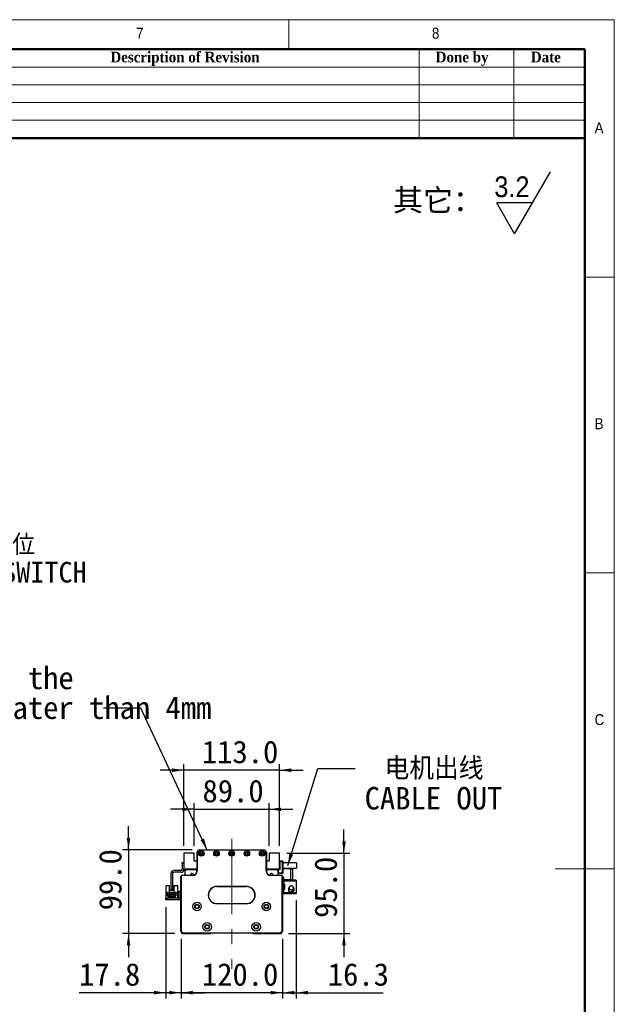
# Model space of a CAD drawing. Header units: millimetres. Extents: x 35 to 2905, y 35 to 2044.
# Tile 5 of 5: x 2201 to 2905, y 879 to 2044. Entities that reach past the tile are written whole.
import ezdxf

# ---------------------------------------------------------------- set-up
doc = ezdxf.new("R2010")
doc.units = ezdxf.units.MM
doc.header["$LTSCALE"] = 7
doc.linetypes.add('CENTERX2', pattern=[20.32, 12.7, -2.54, 2.54, -2.54])
doc.layers.add('DIMNS', color=7, linetype='Continuous')
doc.styles.add('SLDTEXTSTYLE0', font='arial.ttf', dxfattribs={"bigfont": 'bigfont'})
doc.styles.add('SLDTEXTSTYLE1', font='Gothic.ttf', dxfattribs={"width": 0.913})
doc.styles.add('SLDTEXTSTYLE2', font='timesbd.ttf', dxfattribs={"width": 0.933})
doc.styles.add('SLDTEXTSTYLE8', font='txt')
doc.styles.add('SLDTEXTSTYLE9', font='txt', dxfattribs={"bigfont": 'bigfont'})
doc.dimstyles.new('SLDDIMSTYLE1', dxfattribs={"dimtxt": 26.6, "dimasz": 14, "dimexe": 0, "dimexo": 0.0625, "dimgap": 6.65, "dimtad": 2, "dimdec": 1, "dimrnd": 1e-09, "dimzin": 4, "dimdsep": 46, "dimtxsty": 'SLDTEXTSTYLE8', "dimsah": 1, "dimcen": 0.09, "dimadec": 0, "dimazin": 1, "dimtfac": 1, "dimtdec": 1, "dimtmove": 0, "dimatfit": 0, "dimfxl": 0, "dimfrac": 2, "dimtolj": 1, "dimtzin": 12, "dimarcsym": 0})
doc.dimstyles.new('SLDDIMSTYLE2', dxfattribs={"dimtxt": 26.6, "dimasz": 14, "dimexe": 0, "dimexo": 0.0625, "dimgap": 6.65, "dimtad": 2, "dimdec": 1, "dimrnd": 1e-09, "dimzin": 12, "dimdsep": 46, "dimtxsty": 'SLDTEXTSTYLE8', "dimsah": 1, "dimcen": 0.09, "dimadec": 0, "dimazin": 3, "dimtfac": 1, "dimtdec": 1, "dimtmove": 0, "dimatfit": 0, "dimfxl": 0, "dimfrac": 2, "dimtolj": 1, "dimtzin": 12, "dimarcsym": 0})
doc.dimstyles.new('SLDDIMSTYLE3', dxfattribs={"dimtxt": 0.18, "dimasz": 14, "dimexe": 0, "dimexo": 0.0625, "dimgap": 0, "dimtad": 0, "dimtih": 1, "dimtoh": 1, "dimdec": 0, "dimrnd": 1e-09, "dimzin": 0, "dimdsep": 46, "dimtxsty": 'Standard', "dimsah": 1, "dimcen": 0.09, "dimadec": 0, "dimazin": 0, "dimtfac": 14, "dimtdec": 0, "dimtofl": 0, "dimtmove": 0, "dimatfit": 3, "dimfxl": 0, "dimfrac": 2, "dimtolj": 1, "dimtzin": 0, "dimarcsym": 0})

# ---------------------------------------------------------------- blocks, each defined once
blk = doc.blocks.new('SW_SFSYMBOL_0')
at = {"layer": 'DIMNS', "color": 0}
for p, q in [((24, -36.7), (66.5, 36.8)), ((24, -36.7), (2.8, 0)), ((45.2, 0), (2.8, 0))]:
    blk.add_line(p, q, dxfattribs=at)
at = {"layer": 'DIMNS', "color": 0, "insert": (0, 31.3), "char_height": 24.5, "attachment_point": 1, "style": 'SLDTEXTSTYLE1'}
blk.add_mtext('3.2', dxfattribs=at)
blk = doc.blocks.new('_D_6')
at = {"layer": 'DIMNS'}
for p, q in [((2392.3, 956.6), (2392.3, 886)), ((2512.3, 956.6), (2512.3, 886)), ((2392.3, 893), (2364.3, 893)), ((2512.3, 893), (2392.3, 893)), ((2512.3, 893), (2540.3, 893))]:
    blk.add_line(p, q, dxfattribs=at)
for points in [[(2392.3, 893), (2378.3, 895.1), (2378.3, 890.9)], [(2512.3, 893), (2526.3, 890.9), (2526.3, 895.1)]]:
    blk.add_solid(points, dxfattribs=at)
at = {"layer": 'DIMNS', "insert": (2417, 927.9), "char_height": 26.6, "attachment_point": 1, "style": 'SLDTEXTSTYLE8'}
blk.add_mtext('120.0', dxfattribs=at)
blk = doc.blocks.new('_D_7')
at = {"layer": 'DIMNS'}
for p, q in [((2374.5, 994.1), (2374.5, 886)), ((2392.3, 956.6), (2392.3, 886)), ((2374.5, 893), (2271.7, 893)), ((2392.3, 893), (2374.5, 893)), ((2392.3, 893), (2420.3, 893))]:
    blk.add_line(p, q, dxfattribs=at)
for points in [[(2374.5, 893), (2360.5, 895.1), (2360.5, 890.9)], [(2392.3, 893), (2406.3, 890.9), (2406.3, 895.1)]]:
    blk.add_solid(points, dxfattribs=at)
at = {"layer": 'DIMNS', "insert": (2271.7, 927.9), "char_height": 26.6, "attachment_point": 1, "style": 'SLDTEXTSTYLE8'}
blk.add_mtext('17.8', dxfattribs=at)
blk = doc.blocks.new('_D_8')
at = {"layer": 'DIMNS'}
for p, q in [((2330.2, 1062), (2330.2, 1090)), ((2405.4, 1062), (2323.2, 1062)), ((2330.2, 1062), (2330.2, 963)), ((2384.9, 963), (2323.2, 963)), ((2330.2, 963), (2330.2, 935))]:
    blk.add_line(p, q, dxfattribs=at)
for points in [[(2330.2, 1062), (2332.3, 1076), (2328.1, 1076)], [(2330.2, 963), (2328.1, 949), (2332.3, 949)]]:
    blk.add_solid(points, dxfattribs=at)
at = {"layer": 'DIMNS', "insert": (2295.3, 990.4), "char_height": 26.6, "attachment_point": 1, "rotation": 90, "style": 'SLDTEXTSTYLE8'}
blk.add_mtext('99.0', dxfattribs=at)
blk = doc.blocks.new('_D_9')
at = {"layer": 'DIMNS'}
for p, q in [((2528.6, 1002.4), (2528.6, 886)), ((2512.3, 956.6), (2512.3, 886)), ((2512.3, 893), (2484.3, 893)), ((2512.3, 893), (2528.6, 893)), ((2528.6, 893), (2631.5, 893))]:
    blk.add_line(p, q, dxfattribs=at)
for points in [[(2512.3, 893), (2498.3, 895.1), (2498.3, 890.9)], [(2528.6, 893), (2542.6, 890.9), (2542.6, 895.1)]]:
    blk.add_solid(points, dxfattribs=at)
at = {"layer": 'DIMNS', "insert": (2566, 927.9), "char_height": 26.6, "attachment_point": 1, "style": 'SLDTEXTSTYLE8'}
blk.add_mtext('16.3', dxfattribs=at)
blk = doc.blocks.new('_D_10')
at = {"layer": 'DIMNS'}
for p, q in [((2407.8, 1110), (2379.8, 1110)), ((2407.8, 1066.9), (2407.8, 1117)), ((2407.8, 1110), (2496.8, 1110)), ((2496.8, 1066.9), (2496.8, 1117)), ((2496.8, 1110), (2524.8, 1110))]:
    blk.add_line(p, q, dxfattribs=at)
for points in [[(2407.8, 1110), (2393.8, 1112.1), (2393.8, 1107.9)], [(2496.8, 1110), (2510.8, 1107.9), (2510.8, 1112.1)]]:
    blk.add_solid(points, dxfattribs=at)
at = {"layer": 'DIMNS', "insert": (2417.7, 1144.9), "char_height": 26.6, "attachment_point": 1, "style": 'SLDTEXTSTYLE8'}
blk.add_mtext('89.0', dxfattribs=at)
blk = doc.blocks.new('_D_11')
at = {"layer": 'DIMNS'}
for p, q in [((2395.8, 1156.2), (2367.8, 1156.2)), ((2395.8, 1066.9), (2395.8, 1163.2)), ((2508.8, 1156.2), (2395.8, 1156.2)), ((2508.8, 1066.9), (2508.8, 1163.2)), ((2508.8, 1156.2), (2536.8, 1156.2))]:
    blk.add_line(p, q, dxfattribs=at)
for points in [[(2395.8, 1156.2), (2381.8, 1158.3), (2381.8, 1154.1)], [(2508.8, 1156.2), (2522.8, 1154.1), (2522.8, 1158.3)]]:
    blk.add_solid(points, dxfattribs=at)
at = {"layer": 'DIMNS', "insert": (2417, 1191.1), "char_height": 26.6, "attachment_point": 1, "style": 'SLDTEXTSTYLE8'}
blk.add_mtext('113.0', dxfattribs=at)
blk = doc.blocks.new('_D_12')
at = {"layer": 'DIMNS'}
for p, q in [((2585.1, 1058), (2585.1, 1086)), ((2517.6, 1058), (2592.1, 1058)), ((2585.1, 1058), (2585.1, 963)), ((2519.6, 963), (2592.1, 963)), ((2585.1, 963), (2585.1, 935))]:
    blk.add_line(p, q, dxfattribs=at)
for points in [[(2585.1, 1058), (2587.2, 1072), (2583, 1072)], [(2585.1, 963), (2583, 949), (2587.2, 949)]]:
    blk.add_solid(points, dxfattribs=at)
at = {"layer": 'DIMNS', "insert": (2550.2, 981.4), "char_height": 26.6, "attachment_point": 1, "rotation": 90, "style": 'SLDTEXTSTYLE8'}
blk.add_mtext('95.0', dxfattribs=at)
blk = doc.blocks.new('SW_NOTE_3')
at = {"layer": 'DIMNS', "color": 0, "char_height": 26.6, "attachment_point": 2}
for s, insert, style in [('电机出线', (93.2, 13.3), 'SLDTEXTSTYLE9'), ('CABLE OUT', (92.5, -21.9), 'SLDTEXTSTYLE8')]:
    blk.add_mtext(s, dxfattribs=dict(at, insert=insert, style=style))
blk = doc.blocks.new('SW_NOTE_4')
at = {"layer": 'DIMNS', "color": 0, "char_height": 26.6, "attachment_point": 1, "style": 'SLDTEXTSTYLE8'}
for s, insert in [('The distance between the load plate and the ', (-813.2, 48.9)), ('steel belt protection belt shall be greater than 4mm', (-813.2, 13.7))]:
    blk.add_mtext(s, dxfattribs=dict(at, insert=insert))
blk = doc.blocks.new('SW_NOTE_7')
at = {"layer": 'DIMNS', "color": 0, "char_height": 24.5, "attachment_point": 2}
for s, insert, style in [('    光电负限位', (97, 12.3), 'SLDTEXTSTYLE9'), ('NEGATIVE LIMIT SWITCH', (94.1, -20.1), 'SLDTEXTSTYLE8')]:
    blk.add_mtext(s, dxfattribs=dict(at, insert=insert, style=style))

msp = doc.modelspace()

# ---------------------------------------------------------------- linework, layer by layer
at = {"color": 7, "linetype": 'Continuous', "lineweight": 18}
for p, q in [((2905, 2044), (35, 2044)), ((2520, 2009), (2520, 2044)), ((2905, 35), (2905, 2044)), ((70, 2009), (2870, 2009)), ((2674, 2009), (2674, 1904)), ((2786, 2009), (2786, 1904)), ((2870, 2009), (2870, 1904)), ((2870, 2009), (2870, 70)), ((2030, 1988), (2870, 1988)), ((2030, 1967), (2870, 1967)), ((2030, 1946), (2870, 1946)), ((2030, 1925), (2870, 1925)), ((2905, 1739.5), (2870, 1739.5)), ((2870, 1389.5), (2905, 1389.5)), ((2905, 1039.5), (2835, 1039.5))]:
    msp.add_line(p, q, dxfattribs=at)
at = {"color": 7, "linetype": 'Continuous', "lineweight": 50}
for p, q in [((2870, 2009), (70, 2009)), ((2870, 2009), (2870, 70)), ((2870, 1904), (2030, 1904))]:
    msp.add_line(p, q, dxfattribs=at)
at = {"color": 7, "linetype": 'Continuous', "lineweight": 25}
for p, q in [((2414.26, 1061.97), (2490.26, 1061.97)), ((2414.26, 1061.97), (2414.26, 1061.67)), ((2490.26, 1061.67), (2414.26, 1061.67)), ((2490.26, 1061.97), (2490.26, 1061.67)), ((2407.76, 1057.97), (2395.76, 1057.97)), ((2395.76, 1057.97), (2395.76, 1039.47)), ((2407.76, 1048.47), (2407.76, 1057.97)), ((2411.26, 1048.47), (2407.76, 1048.47)), ((2411.26, 1058.97), (2411.26, 1059.17)), ((2411.26, 1059.17), (2411.26, 1059.17)), ((2411.26, 1036.97), (2411.26, 1058.97)), ((2411.26, 1058.97), (2411.56, 1058.97)), ((2411.56, 1058.97), (2411.56, 1036.97)), ((2492.96, 1036.97), (2492.96, 1058.97)), ((2493.26, 1058.97), (2492.96, 1058.97)), ((2493.25, 1059.17), (2493.26, 1059.17)), ((2493.26, 1059.17), (2493.26, 1058.97)), ((2493.26, 1058.97), (2493.26, 1036.97)), ((2496.76, 1048.47), (2493.26, 1048.47)), ((2508.76, 1057.97), (2496.76, 1057.97)), ((2496.76, 1057.97), (2496.76, 1048.47)), ((2508.76, 1039.47), (2508.76, 1057.97)), ((2508.76, 1048.97), (2512.46, 1048.97)), ((2512.46, 1047.97), (2512.46, 1048.97)), ((2512.46, 1048.97), (2512.76, 1048.67)), ((2512.46, 1048.97), (2512.46, 1048.97)), ((2512.46, 1048.97), (2512.46, 1048.97)), ((2512.46, 1048.97), (2512.76, 1048.67)), ((2512.76, 1048.67), (2512.76, 1047.85)), ((2512.76, 1048.67), (2512.76, 1047.85)), ((2392.26, 1037.47), (2383.76, 1037.47)), ((2393.76, 1046.97), (2395.76, 1046.97)), ((2393.76, 1045.97), (2393.76, 1046.97)), ((2393.76, 1045.97), (2393.76, 1038.97)), ((2395.76, 1045.97), (2393.76, 1045.97)), ((2395.76, 1039.47), (2411.26, 1039.47)), ((2395.76, 1039.47), (2395.76, 1038.97)), ((2396.75, 1038.47), (2397.75, 1039.47)), ((2396.75, 1038.47), (2396.75, 1033.47)), ((2397.35, 1037.42), (2398.3, 1038.37)), ((2397.35, 1031.97), (2397.35, 1037.42)), ((2410.5, 1038.37), (2398.3, 1038.37)), ((2408.67, 1039.47), (2408.88, 1039.26)), ((2411.26, 1038.97), (2409.59, 1038.97)), ((2410.5, 1038.37), (2410.5, 1034.33)), ((2411.26, 1038.37), (2410.5, 1038.37)), ((2411.56, 1036.97), (2411.26, 1036.97)), ((2493.26, 1036.97), (2492.96, 1036.97)), ((2493.26, 1039.47), (2508.76, 1039.47)), ((2494.92, 1038.97), (2493.26, 1038.97)), ((2494.01, 1038.37), (2493.26, 1038.37)), ((2494.01, 1034.33), (2494.01, 1038.37)), ((2506.21, 1038.37), (2494.01, 1038.37)), ((2495.84, 1039.47), (2495.63, 1039.26)), ((2495.63, 1039.26), (2495.84, 1039.47)), ((2506.21, 1038.37), (2507.16, 1037.42)), ((2507.76, 1038.47), (2506.76, 1039.47)), ((2507.16, 1031.97), (2507.16, 1037.42)), ((2507.76, 1031.97), (2507.76, 1038.47)), ((2509.26, 1038.47), (2507.76, 1038.47)), ((2512.46, 1047.97), (2508.76, 1047.97)), ((2508.76, 1046.47), (2509.26, 1046.47)), ((2508.76, 1040.47), (2509.26, 1040.47)), ((2509.26, 1039.47), (2508.76, 1039.47)), ((2509.26, 1046.47), (2509.26, 1038.47)), ((2512.46, 1034.97), (2512.46, 1047.97)), ((2512.76, 1047.85), (2512.46, 1047.97)), ((2512.76, 1047.85), (2512.76, 1035.09)), ((2512.76, 1047.85), (2512.76, 1047.85)), ((2512.76, 1047.85), (2512.76, 1046.47)), ((2528.76, 1046.47), (2512.76, 1046.47)), ((2512.76, 1040.47), (2528.76, 1040.47)), ((2512.76, 1040.47), (2512.76, 1039.47)), ((2522.16, 1039.47), (2512.76, 1039.47)), ((2522.16, 1026.47), (2522.16, 1039.47)), ((2522.16, 1039.47), (2524.16, 1039.47)), ((2524.16, 1039.47), (2524.16, 1026.47)), ((2528.76, 1046.47), (2528.76, 1040.47)), ((2380.26, 1033.97), (2380.26, 1014.47)), ((2382.26, 1033.97), (2382.26, 1014.47)), ((2392.26, 1035.47), (2383.76, 1035.47)), ((2392.56, 1030.47), (2392.26, 1030.47)), ((2392.26, 965.47), (2392.26, 1030.47)), ((2392.56, 1030.47), (2392.56, 965.59)), ((2393.76, 1031.67), (2393.76, 1031.97)), ((2393.76, 1031.97), (2406.26, 1031.97)), ((2406.26, 1031.67), (2393.76, 1031.67)), ((2396.75, 1033.47), (2396.75, 1031.97)), ((2397.05, 1033.17), (2396.75, 1033.47)), ((2397.05, 1033.17), (2397.05, 1031.97)), ((2406.26, 1031.67), (2406.26, 1031.97)), ((2498.26, 1031.97), (2510.76, 1031.97)), ((2498.26, 1031.97), (2498.26, 1031.67)), ((2510.76, 1031.67), (2498.26, 1031.67)), ((2507.76, 1034.97), (2512.46, 1034.97)), ((2512.46, 1033.97), (2507.76, 1033.97)), ((2510.76, 1031.97), (2510.76, 1031.67)), ((2511.96, 965.59), (2511.96, 1030.47)), ((2512.26, 1030.47), (2511.96, 1030.47)), ((2512.26, 1030.47), (2512.26, 965.47)), ((2514.16, 1029.47), (2512.26, 1029.47)), ((2512.76, 1035.09), (2512.46, 1034.97)), ((2512.46, 1033.97), (2512.46, 1034.97)), ((2512.76, 1034.27), (2512.46, 1033.97)), ((2512.76, 1035.09), (2512.76, 1034.27)), ((2514.16, 1026.47), (2514.16, 1029.47)), ((2514.16, 1026.47), (2514.16, 1025.27)), ((2522.16, 1026.47), (2514.16, 1026.47)), ((2514.16, 1025.27), (2528.56, 1025.27)), ((2514.16, 1021.27), (2514.16, 1025.27)), ((2520.16, 1026.47), (2520.16, 1026.27)), ((2528.56, 1026.27), (2520.16, 1026.27)), ((2524.16, 1026.47), (2522.16, 1026.47)), ((2528.56, 1026.27), (2528.56, 1025.27)), ((2528.56, 1025.27), (2528.56, 1011.27)), ((2374.56, 1019.87), (2378.26, 1019.87)), ((2374.56, 1010.97), (2374.56, 1019.87)), ((2378.26, 1019.87), (2378.26, 1011.47)), ((2380.26, 1014.47), (2382.26, 1014.47)), ((2380.26, 1013.47), (2380.26, 1014.47)), ((2382.26, 1013.47), (2380.26, 1013.47)), ((2382.26, 1014.47), (2382.26, 1013.47)), ((2384.26, 1011.47), (2384.26, 1019.87)), ((2384.26, 1019.87), (2387.96, 1019.87)), ((2387.96, 1019.87), (2387.96, 1010.97)), ((2434.76, 1018.77), (2469.76, 1018.77)), ((2434.76, 1018.77), (2434.76, 1018.47)), ((2469.76, 1018.47), (2434.76, 1018.47)), ((2459.76, 1018.47), (2459.76, 1018.42)), ((2469.76, 1018.77), (2469.76, 1018.47)), ((2514.16, 1021.27), (2514.16, 1020.77)), ((2515.16, 1021.27), (2514.16, 1021.27)), ((2514.16, 1020.77), (2514.16, 1015.77)), ((2515.16, 1020.77), (2514.16, 1020.77)), ((2514.16, 1015.27), (2514.16, 1015.77)), ((2514.16, 1015.77), (2515.16, 1015.77)), ((2514.16, 1011.27), (2514.16, 1015.27)), ((2514.16, 1015.27), (2515.16, 1015.27)), ((2515.16, 1015.27), (2515.16, 1021.27)), ((2519.6, 1016.07), (2519.51, 1015.27)), ((2519.84, 1016.71), (2519.7, 1016.39)), ((2519.72, 1016.85), (2519.75, 1016.86)), ((2519.75, 1013.68), (2519.72, 1013.69)), ((2519.75, 1016.86), (2520.13, 1017.44)), ((2519.91, 1016.78), (2519.75, 1016.86)), ((2519.87, 1016.69), (2519.75, 1016.75)), ((2374.46, 1002.97), (2374.46, 1004.97)), ((2374.46, 1004.97), (2375.46, 1004.97)), ((2375.46, 1002.97), (2374.46, 1002.97)), ((2374.56, 1004.97), (2374.56, 1010.97)), ((2375.36, 1010.97), (2374.56, 1010.97)), ((2375.36, 1010.97), (2375.86, 1011.47)), ((2375.46, 1004.97), (2375.46, 1002.97)), ((2389.26, 1004.97), (2375.46, 1004.97)), ((2389.26, 1002.97), (2375.46, 1002.97)), ((2378.46, 1011.47), (2375.86, 1011.47)), ((2376.26, 1010.92), (2378.46, 1010.92)), ((2376.26, 1007.47), (2376.26, 1010.92)), ((2377.06, 1007.47), (2376.26, 1007.47)), ((2377.06, 1009.12), (2385.46, 1009.12)), ((2377.06, 1007.47), (2377.06, 1009.12)), ((2377.06, 1006.42), (2377.06, 1007.47)), ((2378.26, 1006.42), (2377.06, 1006.42)), ((2378.01, 1008.07), (2378.01, 1007.57)), ((2378.51, 1008.07), (2378.01, 1008.07)), ((2378.01, 1007.57), (2378.51, 1007.57)), ((2378.26, 1005.62), (2378.26, 1006.42)), ((2384.26, 1006.42), (2378.26, 1006.42)), ((2384.26, 1005.62), (2378.26, 1005.62)), ((2378.46, 1010.92), (2378.46, 1011.47)), ((2378.46, 1011.47), (2384.06, 1011.47)), ((2378.81, 1010.92), (2378.46, 1010.92)), ((2378.51, 1007.57), (2378.51, 1008.07)), ((2378.81, 1009.82), (2378.81, 1010.92)), ((2383.71, 1009.82), (2378.81, 1009.82)), ((2380.01, 1008.07), (2380.01, 1007.57)), ((2380.51, 1008.07), (2380.01, 1008.07)), ((2380.01, 1007.57), (2380.51, 1007.57)), ((2380.46, 1010.42), (2382.06, 1010.42)), ((2380.46, 1009.82), (2380.46, 1010.42)), ((2380.51, 1007.57), (2380.51, 1008.07)), ((2382.01, 1008.07), (2382.01, 1007.57)), ((2382.51, 1008.07), (2382.01, 1008.07)), ((2382.01, 1007.57), (2382.51, 1007.57)), ((2382.06, 1009.82), (2382.06, 1010.42)), ((2382.51, 1007.57), (2382.51, 1008.07)), ((2383.71, 1010.92), (2383.71, 1009.82)), ((2384.06, 1010.92), (2383.71, 1010.92)), ((2384.01, 1008.07), (2384.01, 1007.57)), ((2384.51, 1008.07), (2384.01, 1008.07)), ((2384.01, 1007.57), (2384.51, 1007.57)), ((2384.06, 1011.47), (2384.06, 1010.92)), ((2386.66, 1011.47), (2384.06, 1011.47)), ((2384.06, 1010.92), (2386.26, 1010.92)), ((2384.26, 1006.42), (2384.26, 1005.62)), ((2385.46, 1006.42), (2384.26, 1006.42)), ((2384.51, 1007.57), (2384.51, 1008.07)), ((2385.46, 1009.12), (2385.46, 1007.47)), ((2385.46, 1007.47), (2385.46, 1006.42)), ((2386.26, 1007.47), (2385.46, 1007.47)), ((2386.26, 1010.92), (2386.26, 1007.47)), ((2386.66, 1011.47), (2387.16, 1010.97)), ((2387.96, 1010.97), (2387.16, 1010.97)), ((2387.96, 1010.97), (2387.96, 1004.97)), ((2389.26, 1004.97), (2389.26, 1002.97)), ((2390.26, 1011.97), (2390.26, 1012.97)), ((2390.26, 1012.97), (2392.26, 1012.97)), ((2392.26, 1011.97), (2390.26, 1011.97)), ((2390.26, 1003.97), (2390.26, 1011.97)), ((2390.26, 1002.97), (2390.26, 1003.97)), ((2390.26, 1003.97), (2392.26, 1003.97)), ((2392.26, 1002.97), (2390.26, 1002.97)), ((2514.16, 1011.27), (2514.16, 1010.07)), ((2528.56, 1011.27), (2514.16, 1011.27)), ((2520.16, 1010.07), (2514.16, 1010.07)), ((2520.16, 1010.27), (2528.56, 1010.27)), ((2520.16, 1010.27), (2520.16, 1010.07)), ((2528.56, 1011.27), (2528.56, 1010.27)), ((2434.76, 998.47), (2434.76, 998.17)), ((2434.76, 998.47), (2469.76, 998.47)), ((2469.76, 998.17), (2434.76, 998.17)), ((2469.76, 998.47), (2469.76, 998.17)), ((2392.56, 965.59), (2392.26, 965.47)), ((2394.26, 963.47), (2392.26, 965.47)), ((2392.56, 965.59), (2394.38, 963.77)), ((2392.76, 964.97), (2392.76, 963.97)), ((2392.76, 963.97), (2393.76, 962.97)), ((2393.76, 962.97), (2427.26, 962.97)), ((2394.38, 963.77), (2394.26, 963.47)), ((2510.26, 963.47), (2394.26, 963.47)), ((2394.38, 963.77), (2510.13, 963.77)), ((2427.26, 962.97), (2427.76, 963.47)), ((2476.76, 963.47), (2477.26, 962.97)), ((2477.26, 962.97), (2510.76, 962.97)), ((2510.13, 963.77), (2511.96, 965.59)), ((2510.13, 963.77), (2510.26, 963.47)), ((2512.26, 965.47), (2510.26, 963.47)), ((2510.76, 962.97), (2511.76, 963.97)), ((2511.76, 963.97), (2511.76, 964.97)), ((2511.96, 965.59), (2512.26, 965.47))]:
    msp.add_line(p, q, dxfattribs=at)
at = {"color": 7, "linetype": 'Continuous', "lineweight": 25, "flags": 128}
for points in [[(2445.11, 1018.47), (2444.76, 1018.42), (2444.41, 1018.47)], [(2460.11, 1018.47), (2459.76, 1018.42), (2459.41, 1018.47)], [(2389.26, 1002.97), (2389.84, 1003.03), (2390.26, 1003.14)]]:
    msp.add_lwpolyline(points, dxfattribs=at)
at = {"color": 7, "linetype": 'Continuous', "lineweight": 25}
for centre, radius in [((2416.26, 1057.72), 3.25), ((2416.26, 1057.72), 3), ((2434.26, 1057.72), 3.25), ((2434.26, 1057.72), 3), ((2452.26, 1057.72), 3.25), ((2452.26, 1057.72), 3), ((2470.26, 1057.72), 3.25), ((2470.26, 1057.72), 3), ((2488.26, 1057.72), 3.25), ((2488.26, 1057.72), 3), ((2416.26, 1057.72), 1.6), ((2416.26, 1057.72), 1.25), ((2434.26, 1057.72), 1.6), ((2434.26, 1057.72), 1.25), ((2452.26, 1057.72), 1.6), ((2452.26, 1057.72), 1.25), ((2470.26, 1057.72), 1.6), ((2470.26, 1057.72), 1.25), ((2488.26, 1057.72), 1.6), ((2488.26, 1057.72), 1.25), ((2411.26, 994.96), 5.03), ((2411.26, 994.96), 5), ((2411.26, 994.96), 2.65), ((2411.26, 994.96), 2.1), ((2493.26, 994.96), 5.02), ((2493.26, 994.96), 5), ((2493.26, 994.96), 2.65), ((2493.26, 994.96), 2.1), ((2423.26, 970.93), 5.03), ((2423.26, 970.93), 5), ((2423.26, 970.93), 2.65), ((2423.26, 970.93), 2.1), ((2481.26, 970.93), 5.03), ((2481.26, 970.93), 5), ((2481.26, 970.93), 2.65), ((2481.26, 970.93), 2.1)]:
    msp.add_circle(centre, radius, dxfattribs=at)
for centre, radius, start, end in [((2414.26, 1058.97), 3, 90, 180), ((2414.26, 1058.97), 2.7, 90, 180), ((2490.26, 1058.97), 3, 0, 90), ((2490.26, 1058.97), 2.7, 0, 90), ((2383.76, 1033.97), 3.5, 90, 180), ((2392.26, 1038.97), 1.5, 270, 0), ((2392.26, 1038.97), 3.5, 270, 0), ((2406.26, 1036.97), 5.3, 270, 0), ((2406.26, 1036.97), 5, 270, 0), ((2409.59, 1039.97), 1, 224.99989, 270), ((2498.26, 1036.97), 5.3, 180, 270), ((2498.26, 1036.97), 5, 180, 270), ((2494.92, 1039.97), 1, 270, 315.00006), ((2494.92, 1039.97), 1, 270, 315.00006), ((2383.76, 1033.97), 1.5, 90, 180), ((2393.76, 1030.47), 1.5, 90, 180), ((2393.76, 1030.47), 1.2, 90, 180), ((2405.25, 1031.97), 2, 90, 180), ((2405.25, 1031.97), 2, 2.85229, 90), ((2499.26, 1031.97), 2, 90, 177.1477), ((2499.26, 1031.97), 2, 0.00002, 90), ((2499.26, 1031.97), 2, 0.00002, 90), ((2510.76, 1030.47), 1.5, 0, 90), ((2510.76, 1030.47), 1.2, 0, 90), ((2434.76, 1008.47), 10.3, 90, 270), ((2434.76, 1008.47), 10, 90, 270), ((2469.76, 1008.47), 10.3, 270, 90), ((2469.76, 1008.47), 10, 270, 90), ((2522.76, 1015.27), 3.4, 207.88541, 44.31348), ((2522.76, 1015.27), 3.45, 237.57421, 0), ((2522.76, 1015.27), 2.5, 274.06825, 11.05475), ((2522.76, 1015.27), 2.6, 277.27427, 10.90897), ((2522.76, 1015.27), 3.45, 0, 47.89891), ((2389.26, 1005.97), 1, 270, 0)]:
    msp.add_arc(centre, radius, start, end, dxfattribs=at)
for points, knots in [([(2520.58, 1018.2), (2520.4, 1017.84), (2520.07, 1017.18), (2519.61, 1016.12), (2519.39, 1015.3), (2519.33, 1014.63), (2519.43, 1014.07), (2519.66, 1013.47), (2520.11, 1012.87), (2520.8, 1012.43), (2521.52, 1012.2), (2522.28, 1012.19), (2522.99, 1012.43), (2523.17, 1012.55), (2523.13, 1012.58), (2523.11, 1012.6)], [0, 0, 0, 0, 0.1800985, 0.3300043, 0.4496449, 0.5397496, 0.5746227, 0.6053219, 0.6784018, 0.7214063, 0.7619834, 0.8291607, 0.8886695, 0.9605996, 1, 1, 1, 1]), ([(2524.14, 1019.03), (2524.39, 1018.8), (2524.89, 1018.34), (2525.3, 1017.43), (2525.34, 1016.51), (2525.06, 1015.71), (2524.55, 1015.1), (2523.85, 1014.69), (2523.05, 1014.52), (2522.21, 1014.63), (2521.43, 1015), (2520.81, 1015.6), (2520.42, 1016.36), (2520.33, 1017.21), (2520.43, 1017.97), (2520.78, 1018.56), (2521.31, 1018.98), (2522.04, 1019.22), (2522.79, 1019.3), (2523.33, 1019.33), (2523.59, 1019.31), (2523.68, 1019.32), (2523.7, 1019.31), (2523.77, 1019.28), (2523.93, 1019.19), (2524.06, 1019.09), (2524.14, 1019.03)], [0, 0, 0, 0, 0.0648176, 0.1297793, 0.189732, 0.2426191, 0.2944133, 0.3462435, 0.3987244, 0.4521998, 0.5066016, 0.5614526, 0.616052, 0.6697726, 0.727069, 0.7653775, 0.8036915, 0.8589096, 0.9142292, 0.9495547, 0.9640012, 0.9648512, 0.9657591, 0.9687105, 0.9805281, 1, 1, 1, 1]), ([(2524.98, 1014.13), (2525.08, 1014.38), (2525.28, 1014.84), (2525.32, 1015.35), (2525.23, 1015.66), (2525.21, 1015.75)], [0, 0, 0, 0, 0.4359585, 0.8267397, 1, 1, 1, 1])]:
    msp.add_open_spline(points, degree=3, knots=knots, dxfattribs=at)
at = {"layer": 'DIMNS', "linetype": 'CENTERX2', "lineweight": 18}
msp.add_line((2452.26, 1074.92), (2452.26, 921.02), dxfattribs=at)

# ---------------------------------------------------------------- block references
at = {"layer": 'DIMNS'}
for name, p in [('SW_SFSYMBOL_0', (2763.04, 1827.32)), ('SW_NOTE_7', (2011.54, 1422.79)), ('SW_NOTE_4', (2300.46, 1229.75)), ('SW_NOTE_3', (2598.5, 1158.2))]:
    msp.add_blockref(name, p, dxfattribs=at)

# ---------------------------------------------------------------- texts
at = {"color": 7, "linetype": 'Continuous', "lineweight": 0}
for s, insert, char_height, attachment_point, style in [('7', (2339.17, 2034.52), 12.96, 1, 'SLDTEXTSTYLE1'), ('8', (2689.17, 2034.52), 12.96, 1, 'SLDTEXTSTYLE1'), ('Description of Revision', (2397.01, 2006.1), 12.6, 2, 'SLDTEXTSTYLE2'), ('Done by', (2724.88, 2006.1), 12.6, 2, 'SLDTEXTSTYLE2'), ('Date', (2824, 2006.1), 12.6, 2, 'SLDTEXTSTYLE2'), ('A', (2881.67, 1922.52), 12.96, 1, 'SLDTEXTSTYLE1'), ('B', (2881.67, 1572.52), 12.96, 1, 'SLDTEXTSTYLE1'), ('C', (2881.67, 1222.52), 12.96, 1, 'SLDTEXTSTYLE1')]:
    msp.add_mtext(s, dxfattribs=dict(at, insert=insert, char_height=char_height, attachment_point=attachment_point, style=style))
at = {"layer": 'DIMNS', "insert": (2643.32, 1843.39), "char_height": 25.929, "attachment_point": 1, "style": 'SLDTEXTSTYLE0'}
msp.add_mtext('其它：', dxfattribs=at)

# ---------------------------------------------------------------- dimensions: what is measured, and where the dimension line sits
at = {"layer": 'DIMNS'}
for base, p1, p2, dimstyle, picture, middle in [((2395.76, 1156.22), (2508.76, 1057.97), (2395.76, 1057.97), 'SLDDIMSTYLE1', '_D_11', (2459.39, 1156.22)), ((2496.76, 1109.98), (2407.76, 1057.97), (2496.76, 1057.97), 'SLDDIMSTYLE1', '_D_10', (2450.47, 1109.98)), ((2374.46, 892.97), (2392.26, 965.47), (2374.46, 1002.97), 'SLDDIMSTYLE2', '_D_7', (2304.47, 892.97)), ((2528.56, 892.97), (2512.26, 965.47), (2528.56, 1011.27), 'SLDDIMSTYLE2', '_D_9', (2598.75, 892.97)), ((2392.26, 892.97), (2512.26, 965.47), (2392.26, 965.47), 'SLDDIMSTYLE1', '_D_6', (2459.39, 892.97))]:
    dim = msp.add_linear_dim(base=base, p1=p1, p2=p2, dimstyle=dimstyle, dxfattribs=at)
    dim.commit()
    dim.dimension.update_dxf_attribs({"geometry": picture, "text_midpoint": middle, "dimtype": 160})
for base, p1, p2, picture, middle in [((2330.24, 962.97), (2414.26, 1061.97), (2393.76, 962.97), '_D_8', (2330.24, 1023.22)), ((2585.07, 962.97), (2508.76, 1057.97), (2510.76, 962.97), '_D_12', (2585.07, 1014.14))]:
    dim = msp.add_linear_dim(base=base, p1=p1, p2=p2, angle=90, dimstyle='SLDDIMSTYLE1', dxfattribs=at)
    dim.commit()
    dim.dimension.update_dxf_attribs({"geometry": picture, "text_midpoint": middle, "dimtype": 160})

# ---------------------------------------------------------------- leaders
for points in [[(2423.38, 1061.67), (2344.91, 1229.75), (2300.46, 1229.75)], [(2518.53, 1043.41), (2554.05, 1158.2), (2598.5, 1158.2)]]:
    msp.add_leader(points, dimstyle='SLDDIMSTYLE3', dxfattribs=at)

doc.saveas('drawing.dxf')
